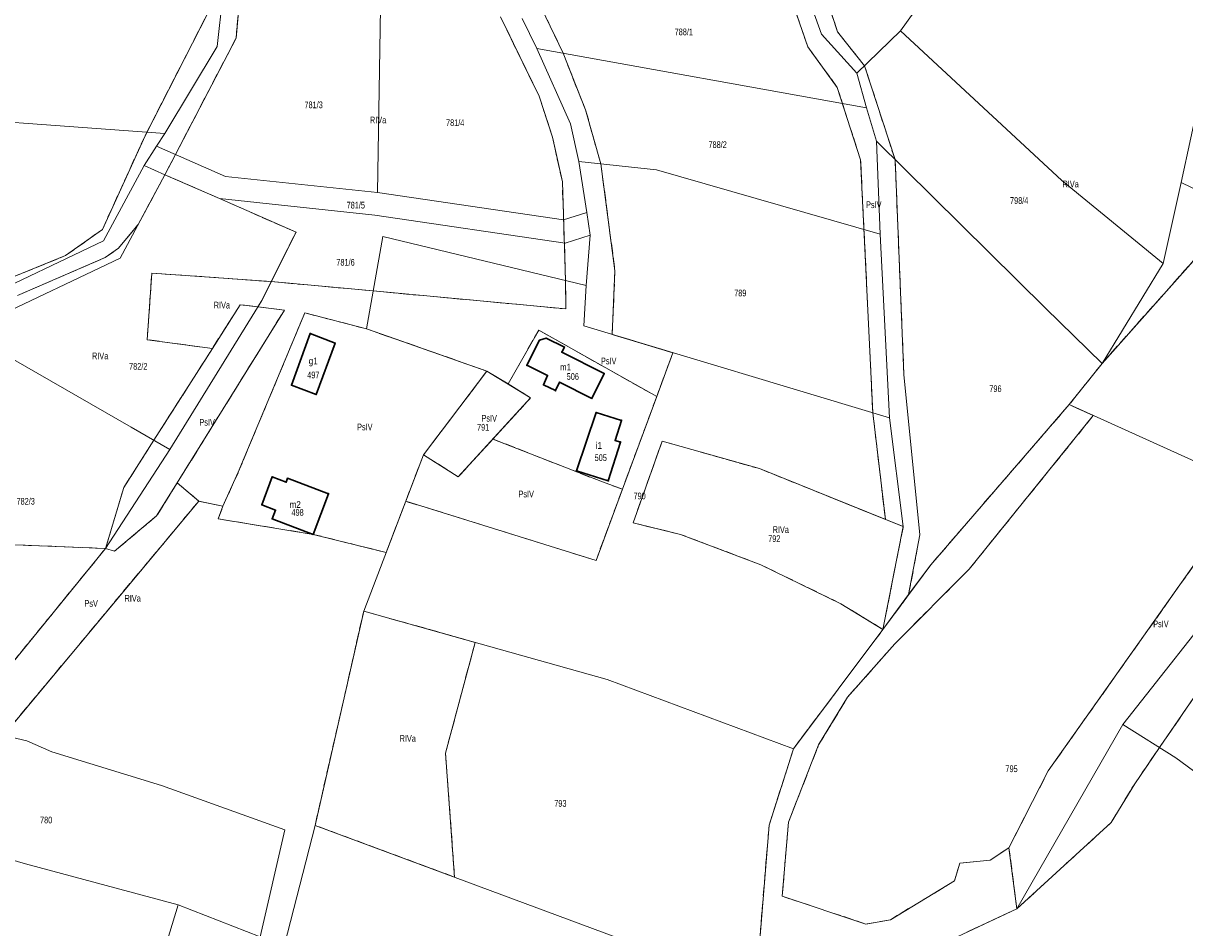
# Model space of a CAD drawing. Header units: metres. Extents: x 7498273 to 7499989, y 5499795 to 5500810.
# Tile 34 of 40: x 7499281 to 7499541, y 5500493 to 5500695. Entities that reach past the tile are written whole.
import ezdxf

# ---------------------------------------------------------------- set-up
doc = ezdxf.new("R2010")
doc.units = ezdxf.units.M
doc.header["$MEASUREMENT"] = 0
doc.linetypes.add('2.25_0.75', pattern=[3, 2.25, -0.75])
doc.layers.get('0').update_dxf_attribs({"color": 2})
for name, color, linetype, lineweight in [('209-oznaczenie konturu klasyfikacyjnego', 7, 'Continuous', 0), ('211-numer działki ewidencyjnej', 7, 'Continuous', 0), ('217-kontur klasyfikacyjny', 7, 'Continuous', 0), ('218-kontur użytku gruntowego', 7, 'Continuous', 0), ('219-działka ewidencyjna', 7, 'Continuous', 0), ('312-budynek ewidencyjny', 7, 'Continuous', 0), ('312-oznaczenie budynku ewidencyjnego', 7, 'Continuous', 0), ('312-oznaczenie budynku ewidencyjnego-Atr117', 7, 'Continuous', 0), ('Punkt budynku', 7, 'Continuous', 0)]:
    doc.layers.add(name, color=color, linetype=linetype, lineweight=lineweight)
doc.styles.get("Standard").update_dxf_attribs({"font": 'Working1250.shx', "width": 0.75})

# ---------------------------------------------------------------- blocks, each defined once
blk = doc.blocks.new('PUNKTBUD')
at = {"color": 0}
blk.add_circle((0, 0), 0.09, dxfattribs=at)

msp = doc.modelspace()

# ---------------------------------------------------------------- linework, layer by layer
at = {"layer": '217-kontur klasyfikacyjny', "color": 3, "linetype": '2.25_0.75', "lineweight": 13, "flags": 128}
for points in [[(7499456.51, 5500689.82), (7499445.79, 5500720.87)], [(7499463.14, 5500693.24), (7499455.04, 5500718.2)], [(7499328.67, 5500691.79), (7499329.52, 5500701.06)], [(7499308.33, 5500669.97), (7499322.43, 5500697.56)], [(7499396.99, 5500698.54), (7499401.78, 5500688.44)], [(7499396.43, 5500678.79), (7499387.8, 5500696.57)], [(7499315.13, 5500665.78), (7499328.67, 5500691.79)], [(7499469.2, 5500685.61), (7499463.14, 5500693.24)], [(7499463.1, 5500680.77), (7499456.51, 5500689.82)], [(7499401.78, 5500688.44), (7499406.83, 5500675.75)], [(7499476.03, 5500664.62), (7499469.2, 5500685.61)], [(7499399.44, 5500669.62), (7499396.43, 5500678.79)], [(7499468.32, 5500664.55), (7499463.1, 5500680.77)], [(7499406.83, 5500675.75), (7499410.25, 5500663.66)], [(7499569.54, 5500672.18), (7499522.3, 5500619.02)], [(7499298.78, 5500648.98), (7499308.33, 5500669.97)], [(7499401.63, 5500659.63), (7499399.44, 5500669.62)], [(7499312.78, 5500661.23), (7499315.13, 5500665.78)], [(7499410.25, 5500663.66), (7499413.39, 5500639.73)], [(7499471.04, 5500607.99), (7499468.32, 5500664.55)], [(7499478, 5500616.56), (7499476.03, 5500664.62)], [(7499306.77, 5500650.07), (7499312.78, 5500661.23)], [(7499325, 5500655.88), (7499312.78, 5500661.23)], [(7499402.35, 5500637.55), (7499401.63, 5500659.63)], [(7499342.09, 5500648.38), (7499325, 5500655.88)], [(7499290.56, 5500643.13), (7499298.78, 5500648.98)], [(7499302.41, 5500644.78), (7499306.77, 5500650.07)], [(7499336.54, 5500637.33), (7499342.09, 5500648.38)], [(7499267.15, 5500633.61), (7499290.56, 5500643.13)], [(7499279.82, 5500634.24), (7499299.44, 5500642.68)], [(7499299.44, 5500642.68), (7499302.41, 5500644.78)], [(7499413.39, 5500639.73), (7499412.78, 5500625.5)], [(7499308.83, 5500624.33), (7499309.83, 5500639.23)], [(7499309.83, 5500639.23), (7499336.54, 5500637.33)], [(7499334.43, 5500633.13), (7499336.54, 5500637.33)], [(7499336.54, 5500637.33), (7499359.35, 5500635.23)], [(7499402.44, 5500631.22), (7499402.35, 5500637.55)], [(7499359.35, 5500635.23), (7499402.44, 5500631.22)], [(7499329.61, 5500632.16), (7499323.38, 5500622.35)], [(7499333.52, 5500631.67), (7499329.61, 5500632.16)], [(7499333.52, 5500631.67), (7499334.43, 5500633.13)], [(7499315.52, 5500592.3), (7499339.48, 5500630.91)], [(7499329.16, 5500594.65), (7499344.06, 5500630.33)], [(7499339.48, 5500630.91), (7499333.52, 5500631.67)], [(7499344.06, 5500630.33), (7499357.87, 5500626.74)], [(7499357.87, 5500626.74), (7499364.22, 5500624.51)], [(7499323.38, 5500622.35), (7499308.83, 5500624.33)], [(7499364.22, 5500624.51), (7499384.77, 5500617.29)], [(7499389.5, 5500614.42), (7499396.35, 5500626.47)], [(7499396.35, 5500626.47), (7499422.72, 5500611.61)], [(7499412.78, 5500625.5), (7499426.35, 5500621.42)], [(7499310.3, 5500601.83), (7499323.38, 5500622.35)], [(7499426.35, 5500621.42), (7499422.72, 5500611.61)], [(7499522.3, 5500619.02), (7499514.94, 5500609.79)], [(7499370.57, 5500598.58), (7499384.77, 5500617.29)], [(7499384.77, 5500617.29), (7499389.5, 5500614.42)], [(7499481.58, 5500580.63), (7499478, 5500616.56)], [(7499394.54, 5500611.31), (7499389.5, 5500614.42)], [(7499386.1, 5500602.1), (7499394.54, 5500611.31)], [(7499422.72, 5500611.61), (7499415.06, 5500590.87)], [(7499514.94, 5500609.79), (7499484, 5500573.96)], [(7499520.35, 5500607.35), (7499514.94, 5500609.79)], [(7499473.86, 5500584.13), (7499471.04, 5500607.99)], [(7499492.56, 5500572.96), (7499520.35, 5500607.35)], [(7499303.6, 5500591.29), (7499310.3, 5500601.83)], [(7499386.1, 5500602.1), (7499378.37, 5500593.67)], [(7499410.58, 5500592.5), (7499386.1, 5500602.1)], [(7499417.45, 5500583.32), (7499423.95, 5500601.61)], [(7499423.95, 5500601.61), (7499445.68, 5500595.48)], [(7499510.25, 5500527.83), (7499562.3, 5500601.38)], [(7499366.6, 5500588.18), (7499370.57, 5500598.58)], [(7499378.37, 5500593.67), (7499370.57, 5500598.58)], [(7499325.71, 5500587.05), (7499329.16, 5500594.65)], [(7499445.68, 5500595.48), (7499473.86, 5500584.13)], [(7499299.48, 5500577.61), (7499303.6, 5500591.29)], [(7499315.52, 5500592.3), (7499310.92, 5500584.9)], [(7499320.32, 5500588.2), (7499315.52, 5500592.3)], [(7499415.06, 5500590.87), (7499409.17, 5500574.93)], [(7499415.06, 5500590.87), (7499410.58, 5500592.5)], [(7499320.32, 5500588.2), (7499276.67, 5500535.79)], [(7499325.71, 5500587.05), (7499320.32, 5500588.2)], [(7499366.6, 5500588.18), (7499362.24, 5500576.7)], [(7499409.17, 5500574.93), (7499366.6, 5500588.18)], [(7499324.71, 5500584.22), (7499325.71, 5500587.05)], [(7499310.92, 5500584.9), (7499301.49, 5500576.99)], [(7499345.92, 5500580.77), (7499324.71, 5500584.22)], [(7499428.08, 5500580.75), (7499417.45, 5500583.32)], [(7499477.84, 5500582.53), (7499473.86, 5500584.13)], [(7499362.24, 5500576.7), (7499345.92, 5500580.77)], [(7499445.98, 5500573.98), (7499428.08, 5500580.75)], [(7499473.31, 5500559.5), (7499477.84, 5500582.53)], [(7499479.06, 5500567.28), (7499481.58, 5500580.63)], [(7499299.48, 5500577.61), (7499253.37, 5500579.46)], [(7499267.24, 5500538), (7499299.48, 5500577.61)], [(7499301.49, 5500576.99), (7499299.48, 5500577.61)], [(7499463.93, 5500565.26), (7499445.98, 5500573.98)], [(7499475.99, 5500556.31), (7499492.56, 5500572.96)], [(7499484, 5500573.96), (7499479.06, 5500567.28)], [(7499479.06, 5500567.28), (7499473.31, 5500559.5)], [(7499473.31, 5500559.5), (7499463.93, 5500565.26)], [(7499535.15, 5500533.06), (7499557.08, 5500565.02)], [(7499346.34, 5500515.65), (7499357.23, 5500563.6)], [(7499357.23, 5500563.6), (7499382.14, 5500556.6)], [(7499453.32, 5500532.81), (7499473.31, 5500559.5)], [(7499382.14, 5500556.6), (7499375.51, 5500531.84)], [(7499465.41, 5500544.34), (7499475.99, 5500556.31)], [(7499458.93, 5500533.65), (7499465.41, 5500544.34)], [(7499452.16, 5500516.34), (7499458.93, 5500533.65)], [(7499375.51, 5500531.84), (7499377.52, 5500504.07)], [(7499447.85, 5500515.71), (7499453.32, 5500532.81)], [(7499529.61, 5500524.98), (7499535.15, 5500533.06)], [(7499501.49, 5500510.65), (7499510.25, 5500527.83)], [(7499524.31, 5500516.27), (7499529.61, 5500524.98)], [(7499377.52, 5500504.07), (7499346.34, 5500515.65)], [(7499444.86, 5500479.04), (7499447.85, 5500515.71)], [(7499450.81, 5500499.78), (7499452.16, 5500516.34)], [(7499503.25, 5500496.97), (7499524.31, 5500516.27)], [(7499501.49, 5500510.65), (7499497.3, 5500507.89)], [(7499503.25, 5500496.97), (7499501.49, 5500510.65)], [(7499497.3, 5500507.89), (7499490.49, 5500507.17)], [(7499490.49, 5500507.17), (7499489.32, 5500503.24)], [(7499489.32, 5500503.24), (7499474.97, 5500494.55)], [(7499469.52, 5500493.58), (7499450.81, 5500499.78)], [(7499492.07, 5500491.74), (7499503.25, 5500496.97)], [(7499474.97, 5500494.55), (7499469.52, 5500493.58)]]:
    msp.add_lwpolyline(points, dxfattribs=at)
at = {"layer": '218-kontur użytku gruntowego', "color": 3, "linetype": 'Continuous', "lineweight": 13, "flags": 128}
for points in [[(7499456.51, 5500689.82), (7499445.79, 5500720.87)], [(7499463.14, 5500693.24), (7499455.04, 5500718.2)], [(7499328.67, 5500691.79), (7499329.52, 5500701.06)], [(7499322.43, 5500697.56), (7499308.33, 5500669.97)], [(7499396.99, 5500698.54), (7499401.78, 5500688.44)], [(7499396.43, 5500678.79), (7499387.8, 5500696.57)], [(7499315.13, 5500665.78), (7499328.67, 5500691.79)], [(7499469.2, 5500685.61), (7499463.14, 5500693.24)], [(7499463.1, 5500680.77), (7499456.51, 5500689.82)], [(7499401.78, 5500688.44), (7499406.83, 5500675.75)], [(7499476.03, 5500664.62), (7499469.2, 5500685.61)], [(7499399.44, 5500669.62), (7499396.43, 5500678.79)], [(7499468.32, 5500664.55), (7499463.1, 5500680.77)], [(7499406.83, 5500675.75), (7499410.25, 5500663.66)], [(7499569.54, 5500672.18), (7499522.3, 5500619.02)], [(7499308.33, 5500669.97), (7499298.78, 5500648.98)], [(7499401.63, 5500659.63), (7499399.44, 5500669.62)], [(7499312.78, 5500661.23), (7499315.13, 5500665.78)], [(7499410.25, 5500663.66), (7499413.39, 5500639.73)], [(7499471.04, 5500607.99), (7499468.32, 5500664.55)], [(7499478, 5500616.56), (7499476.03, 5500664.62)], [(7499312.78, 5500661.23), (7499306.77, 5500650.07)], [(7499325, 5500655.88), (7499312.78, 5500661.23)], [(7499402.35, 5500637.55), (7499401.63, 5500659.63)], [(7499342.09, 5500648.38), (7499325, 5500655.88)], [(7499298.78, 5500648.98), (7499290.56, 5500643.13)], [(7499306.77, 5500650.07), (7499302.41, 5500644.78)], [(7499336.54, 5500637.33), (7499342.09, 5500648.38)], [(7499290.56, 5500643.13), (7499267.15, 5500633.61)], [(7499299.44, 5500642.68), (7499279.82, 5500634.24)], [(7499302.41, 5500644.78), (7499299.44, 5500642.68)], [(7499413.39, 5500639.73), (7499412.78, 5500625.5)], [(7499308.83, 5500624.33), (7499309.83, 5500639.23)], [(7499309.83, 5500639.23), (7499336.54, 5500637.33)], [(7499334.43, 5500633.13), (7499336.54, 5500637.33)], [(7499336.54, 5500637.33), (7499359.35, 5500635.23)], [(7499402.44, 5500631.22), (7499402.35, 5500637.55)], [(7499359.35, 5500635.23), (7499402.44, 5500631.22)], [(7499329.61, 5500632.16), (7499323.38, 5500622.35)], [(7499333.52, 5500631.67), (7499329.61, 5500632.16)], [(7499333.52, 5500631.67), (7499334.43, 5500633.13)], [(7499315.52, 5500592.3), (7499339.48, 5500630.91)], [(7499329.16, 5500594.65), (7499344.06, 5500630.33)], [(7499339.48, 5500630.91), (7499333.52, 5500631.67)], [(7499344.06, 5500630.33), (7499357.87, 5500626.74)], [(7499357.87, 5500626.74), (7499364.22, 5500624.51)], [(7499323.38, 5500622.35), (7499308.83, 5500624.33)], [(7499364.22, 5500624.51), (7499384.77, 5500617.29)], [(7499389.5, 5500614.42), (7499396.35, 5500626.47)], [(7499396.35, 5500626.47), (7499422.72, 5500611.61)], [(7499412.78, 5500625.5), (7499426.35, 5500621.42)], [(7499323.38, 5500622.35), (7499310.3, 5500601.83)], [(7499426.35, 5500621.42), (7499422.72, 5500611.61)], [(7499522.3, 5500619.02), (7499514.94, 5500609.79)], [(7499370.57, 5500598.58), (7499384.77, 5500617.29)], [(7499384.77, 5500617.29), (7499389.5, 5500614.42)], [(7499481.58, 5500580.63), (7499478, 5500616.56)], [(7499394.54, 5500611.31), (7499389.5, 5500614.42)], [(7499386.1, 5500602.1), (7499394.54, 5500611.31)], [(7499422.72, 5500611.61), (7499415.06, 5500590.87)], [(7499514.94, 5500609.79), (7499484, 5500573.96)], [(7499520.35, 5500607.35), (7499514.94, 5500609.79)], [(7499473.86, 5500584.13), (7499471.04, 5500607.99)], [(7499492.56, 5500572.96), (7499520.35, 5500607.35)], [(7499310.3, 5500601.83), (7499303.6, 5500591.29)], [(7499386.1, 5500602.1), (7499378.37, 5500593.67)], [(7499410.58, 5500592.5), (7499386.1, 5500602.1)], [(7499417.45, 5500583.32), (7499423.95, 5500601.61)], [(7499423.95, 5500601.61), (7499445.68, 5500595.48)], [(7499510.25, 5500527.83), (7499562.3, 5500601.38)], [(7499366.6, 5500588.18), (7499370.57, 5500598.58)], [(7499378.37, 5500593.67), (7499370.57, 5500598.58)], [(7499325.71, 5500587.05), (7499329.16, 5500594.65)], [(7499445.68, 5500595.48), (7499473.86, 5500584.13)], [(7499303.6, 5500591.29), (7499299.48, 5500577.61)], [(7499310.92, 5500584.9), (7499315.52, 5500592.3)], [(7499320.32, 5500588.2), (7499315.52, 5500592.3)], [(7499415.06, 5500590.87), (7499409.17, 5500574.93)], [(7499415.06, 5500590.87), (7499410.58, 5500592.5)], [(7499276.67, 5500535.79), (7499320.32, 5500588.2)], [(7499325.71, 5500587.05), (7499320.32, 5500588.2)], [(7499366.6, 5500588.18), (7499362.24, 5500576.7)], [(7499409.17, 5500574.93), (7499366.6, 5500588.18)], [(7499324.71, 5500584.22), (7499325.71, 5500587.05)], [(7499301.49, 5500576.99), (7499310.92, 5500584.9)], [(7499345.92, 5500580.77), (7499324.71, 5500584.22)], [(7499428.08, 5500580.75), (7499417.45, 5500583.32)], [(7499477.84, 5500582.53), (7499473.86, 5500584.13)], [(7499362.24, 5500576.7), (7499345.92, 5500580.77)], [(7499445.98, 5500573.98), (7499428.08, 5500580.75)], [(7499473.31, 5500559.5), (7499477.84, 5500582.53)], [(7499479.06, 5500567.28), (7499481.58, 5500580.63)], [(7499253.37, 5500579.46), (7499299.48, 5500577.61)], [(7499299.48, 5500577.61), (7499267.24, 5500538)], [(7499299.48, 5500577.61), (7499301.49, 5500576.99)], [(7499463.93, 5500565.26), (7499445.98, 5500573.98)], [(7499475.99, 5500556.31), (7499492.56, 5500572.96)], [(7499484, 5500573.96), (7499479.06, 5500567.28)], [(7499479.06, 5500567.28), (7499473.31, 5500559.5)], [(7499473.31, 5500559.5), (7499463.93, 5500565.26)], [(7499557.08, 5500565.02), (7499535.15, 5500533.06)], [(7499346.34, 5500515.65), (7499357.23, 5500563.6)], [(7499357.23, 5500563.6), (7499382.14, 5500556.6)], [(7499453.32, 5500532.81), (7499473.31, 5500559.5)], [(7499382.14, 5500556.6), (7499375.51, 5500531.84)], [(7499465.41, 5500544.34), (7499475.99, 5500556.31)], [(7499458.93, 5500533.65), (7499465.41, 5500544.34)], [(7499452.16, 5500516.34), (7499458.93, 5500533.65)], [(7499375.51, 5500531.84), (7499377.52, 5500504.07)], [(7499447.85, 5500515.71), (7499453.32, 5500532.81)], [(7499535.15, 5500533.06), (7499529.61, 5500524.98)], [(7499501.49, 5500510.65), (7499510.25, 5500527.83)], [(7499529.61, 5500524.98), (7499524.31, 5500516.27)], [(7499377.52, 5500504.07), (7499346.34, 5500515.65)], [(7499444.86, 5500479.04), (7499447.85, 5500515.71)], [(7499450.81, 5500499.78), (7499452.16, 5500516.34)], [(7499524.31, 5500516.27), (7499503.25, 5500496.97)], [(7499501.49, 5500510.65), (7499497.3, 5500507.89)], [(7499503.25, 5500496.97), (7499501.49, 5500510.65)], [(7499497.3, 5500507.89), (7499490.49, 5500507.17)], [(7499490.49, 5500507.17), (7499489.32, 5500503.24)], [(7499489.32, 5500503.24), (7499474.97, 5500494.55)], [(7499469.52, 5500493.58), (7499450.81, 5500499.78)], [(7499492.07, 5500491.74), (7499503.25, 5500496.97)], [(7499474.97, 5500494.55), (7499469.52, 5500493.58)]]:
    msp.add_lwpolyline(points, dxfattribs=at)
at = {"layer": '219-działka ewidencyjna', "color": 3, "linetype": 'Continuous', "lineweight": 13, "flags": 128}
for points in [[(7499477.25, 5500693.42), (7499493.47, 5500716.14)], [(7499324.46, 5500689.9), (7499325.75, 5500701.37)], [(7499456.89, 5500700.16), (7499459.58, 5500692.65)], [(7499360.33, 5500657.28), (7499360.94, 5500698.54)], [(7499392.68, 5500696.21), (7499395.93, 5500689.5)], [(7499459.58, 5500692.65), (7499467.47, 5500683.93)], [(7499477.25, 5500693.42), (7499467.47, 5500683.93)], [(7499477.25, 5500693.42), (7499513.31, 5500659.98)], [(7499312.74, 5500670.46), (7499324.46, 5500689.9)], [(7499395.93, 5500689.5), (7499469.63, 5500676.18)], [(7499395.93, 5500689.5), (7499403.46, 5500672.64)], [(7499546.47, 5500689.51), (7499539.98, 5500659.52)], [(7499467.47, 5500683.93), (7499469.63, 5500676.18)], [(7499469.63, 5500676.18), (7499471.9, 5500668.71)], [(7499247.45, 5500675.23), (7499312.74, 5500670.46)], [(7499403.46, 5500672.64), (7499405.3, 5500664.18)], [(7499310.9, 5500667.63), (7499312.74, 5500670.46)], [(7499471.9, 5500668.71), (7499472.67, 5500647.91)], [(7499471.9, 5500668.71), (7499509.68, 5500631.36)], [(7499308.1, 5500663.29), (7499310.9, 5500667.63)], [(7499310.9, 5500667.63), (7499326.32, 5500660.87)], [(7499299.03, 5500646.43), (7499308.1, 5500663.29)], [(7499308.1, 5500663.29), (7499312.78, 5500661.23)], [(7499405.3, 5500664.18), (7499407.07, 5500652.82)], [(7499405.3, 5500664.18), (7499422.65, 5500662.34)], [(7499302.73, 5500642.54), (7499312.78, 5500661.23)], [(7499312.78, 5500661.23), (7499325, 5500655.88)], [(7499326.32, 5500660.87), (7499360.33, 5500657.28)], [(7499422.65, 5500662.34), (7499472.67, 5500647.91)], [(7499513.31, 5500659.98), (7499535.98, 5500641.34)], [(7499535.98, 5500641.34), (7499539.98, 5500659.52)], [(7499539.98, 5500659.52), (7499605.16, 5500627.93)], [(7499325, 5500655.88), (7499342.09, 5500648.38)], [(7499325, 5500655.88), (7499359.69, 5500652.21)], [(7499360.33, 5500657.28), (7499401.87, 5500651.14)], [(7499401.87, 5500651.14), (7499407.07, 5500652.82)], [(7499407.07, 5500652.82), (7499407.87, 5500647.72)], [(7499359.69, 5500652.21), (7499402.29, 5500645.91)], [(7499334.43, 5500633.13), (7499342.09, 5500648.38)], [(7499402.29, 5500645.91), (7499407.87, 5500647.72)], [(7499406.93, 5500636.44), (7499407.87, 5500647.72)], [(7499472.67, 5500647.91), (7499474.79, 5500606.86)], [(7499270.84, 5500633.02), (7499299.03, 5500646.43)], [(7499357.87, 5500626.74), (7499361.48, 5500647.42)], [(7499361.48, 5500647.42), (7499406.93, 5500636.44)], [(7499273.54, 5500628.66), (7499302.73, 5500642.54)], [(7499522.3, 5500619.02), (7499535.98, 5500641.34)], [(7499406.42, 5500627.41), (7499406.93, 5500636.44)], [(7499313.88, 5500599.77), (7499334.43, 5500633.13)], [(7499509.68, 5500631.36), (7499522.3, 5500619.02)], [(7499357.87, 5500626.74), (7499384.77, 5500617.29)], [(7499406.42, 5500627.41), (7499474.79, 5500606.86)], [(7499269.39, 5500625.36), (7499305.21, 5500604.75)], [(7499514.94, 5500609.79), (7499522.3, 5500619.02)], [(7499370.57, 5500598.58), (7499384.77, 5500617.29)], [(7499384.77, 5500617.29), (7499394.54, 5500611.31)], [(7499378.37, 5500593.67), (7499394.54, 5500611.31)], [(7499484, 5500573.96), (7499514.94, 5500609.79)], [(7499514.94, 5500609.79), (7499549.39, 5500594.26)], [(7499474.79, 5500606.86), (7499477.84, 5500582.53)], [(7499305.21, 5500604.75), (7499313.88, 5500599.77)], [(7499417.45, 5500583.32), (7499423.95, 5500601.61)], [(7499423.95, 5500601.61), (7499445.68, 5500595.48)], [(7499299.48, 5500577.61), (7499313.88, 5500599.77)], [(7499357.23, 5500563.6), (7499370.57, 5500598.58)], [(7499370.57, 5500598.58), (7499378.37, 5500593.67)], [(7499445.68, 5500595.48), (7499477.84, 5500582.53)], [(7499428.08, 5500580.75), (7499417.45, 5500583.32)], [(7499428.08, 5500580.75), (7499445.98, 5500573.98)], [(7499473.31, 5500559.5), (7499477.84, 5500582.53)], [(7499253.37, 5500579.46), (7499299.48, 5500577.61)], [(7499267.24, 5500538), (7499299.48, 5500577.61)], [(7499463.93, 5500565.26), (7499445.98, 5500573.98)], [(7499473.31, 5500559.5), (7499484, 5500573.96)], [(7499526.94, 5500538.25), (7499551.17, 5500568.97)], [(7499463.93, 5500565.26), (7499473.31, 5500559.5)], [(7499346.34, 5500515.65), (7499357.23, 5500563.6)], [(7499357.23, 5500563.6), (7499411.68, 5500548.3)], [(7499453.32, 5500532.81), (7499473.31, 5500559.5)], [(7499411.68, 5500548.3), (7499453.32, 5500532.81)], [(7499267.24, 5500538), (7499281.86, 5500534.57)], [(7499503.25, 5500496.97), (7499526.94, 5500538.25)], [(7499526.94, 5500538.25), (7499538.81, 5500530.74)], [(7499281.86, 5500534.57), (7499287.47, 5500532.1)], [(7499287.47, 5500532.1), (7499312.01, 5500524.61)], [(7499447.85, 5500515.71), (7499453.32, 5500532.81)], [(7499538.81, 5500530.74), (7499548.42, 5500523.66)], [(7499312.01, 5500524.61), (7499339.55, 5500514.64)], [(7499239.58, 5500519.27), (7499281.57, 5500507.07)], [(7499339.53, 5500488.89), (7499346.34, 5500515.65)], [(7499346.34, 5500515.65), (7499444.86, 5500479.04)], [(7499444.86, 5500479.04), (7499447.85, 5500515.71)], [(7499334.06, 5500490.73), (7499339.55, 5500514.64)], [(7499281.57, 5500507.07), (7499315.76, 5500497.85)], [(7499304.67, 5500461.68), (7499315.76, 5500497.85)], [(7499315.76, 5500497.85), (7499334.06, 5500490.73)], [(7499477.85, 5500485.08), (7499503.25, 5500496.97)]]:
    msp.add_lwpolyline(points, dxfattribs=at)
at = {"layer": '312-budynek ewidencyjny', "color": 7, "linetype": 'Continuous', "lineweight": 30, "flags": 128}
for points in [[(7499341.05, 5500614.13), (7499345.28, 5500625.69)], [(7499345.28, 5500625.69), (7499350.8, 5500623.57)], [(7499393.69, 5500618.59), (7499396.55, 5500624.24)], [(7499396.55, 5500624.24), (7499398.03, 5500624.68)], [(7499398.03, 5500624.68), (7499402.08, 5500622.67)], [(7499350.8, 5500623.57), (7499346.58, 5500612.05)], [(7499402.08, 5500622.67), (7499401.54, 5500621.57)], [(7499401.54, 5500621.57), (7499411, 5500616.78)], [(7499398.32, 5500616.3), (7499393.69, 5500618.59)], [(7499411, 5500616.78), (7499408.21, 5500611.2)], [(7499346.58, 5500612.05), (7499341.05, 5500614.13)], [(7499397.41, 5500614.24), (7499398.32, 5500616.3)], [(7499400.08, 5500612.93), (7499397.41, 5500614.24)], [(7499401, 5500614.79), (7499400.08, 5500612.93)], [(7499408.21, 5500611.2), (7499401, 5500614.79)], [(7499404.77, 5500594.99), (7499409.17, 5500608.05)], [(7499409.17, 5500608.05), (7499414.83, 5500606.27)], [(7499414.83, 5500606.27), (7499413.43, 5500601.8)], [(7499414.63, 5500601.42), (7499411.9, 5500592.74)], [(7499413.43, 5500601.8), (7499414.63, 5500601.42)], [(7499334.42, 5500587.36), (7499336.77, 5500593.63)], [(7499336.77, 5500593.63), (7499339.88, 5500592.45)], [(7499339.88, 5500592.45), (7499340.21, 5500593.31)], [(7499340.21, 5500593.31), (7499349.35, 5500589.86)], [(7499411.9, 5500592.74), (7499404.77, 5500594.99)], [(7499349.35, 5500589.86), (7499345.92, 5500580.77)], [(7499337.5, 5500586.19), (7499334.42, 5500587.36)], [(7499336.76, 5500584.23), (7499337.5, 5500586.19)], [(7499345.92, 5500580.77), (7499336.76, 5500584.23)]]:
    msp.add_lwpolyline(points, dxfattribs=at)

# ---------------------------------------------------------------- block references
at = {"layer": 'Punkt budynku', "color": 5, "linetype": 'Continuous', "lineweight": 13}
for p in [(7499345.28, 5500625.69), (7499396.55, 5500624.24), (7499398.03, 5500624.68), (7499350.8, 5500623.57), (7499401.54, 5500621.57), (7499402.08, 5500622.67), (7499393.69, 5500618.59), (7499398.32, 5500616.3), (7499411, 5500616.78), (7499341.05, 5500614.13), (7499397.41, 5500614.24), (7499401, 5500614.79), (7499346.58, 5500612.05), (7499400.08, 5500612.93), (7499408.21, 5500611.2), (7499409.17, 5500608.05), (7499414.83, 5500606.27), (7499413.43, 5500601.8), (7499414.63, 5500601.42), (7499336.77, 5500593.63), (7499340.21, 5500593.31), (7499404.77, 5500594.99), (7499339.88, 5500592.45), (7499411.9, 5500592.74), (7499349.35, 5500589.86), (7499334.42, 5500587.36), (7499337.5, 5500586.19), (7499336.76, 5500584.23), (7499345.92, 5500580.77)]:
    msp.add_blockref('PUNKTBUD', p, dxfattribs=at)

# ---------------------------------------------------------------- texts
at = {"layer": '209-oznaczenie konturu klasyfikacyjnego', "color": 3, "linetype": 'Continuous', "lineweight": 13, "char_height": 1.5, "attachment_point": 7, "line_spacing_factor": 0.6}
for s, insert in [('\\H1x;\\W0.79;RIVa', (7499358.61, 5500672.72)), ('\\H1x;\\W0.79;RIVa', (7499513.46, 5500658.38)), ('\\H1x;\\W0.79;PsIV', (7499469.54, 5500653.75)), ('\\H1x;\\W0.79;RIVa', (7499323.69, 5500631.29)), ('\\H1x;\\W0.79;RIVa', (7499296.47, 5500619.92)), ('\\H1x;\\W0.79;PsIV', (7499410.27, 5500618.8)), ('\\H1x;\\W0.79;PsIV', (7499320.48, 5500605.08)), ('\\H1x;\\W0.79;PsIV', (7499383.56, 5500605.98)), ('\\H1x;\\W0.79;PsIV', (7499355.74, 5500604.02)), ('\\H1x;\\W0.79;PsIV', (7499391.83, 5500589.02)), ('\\H1x;\\W0.79;RIVa', (7499448.65, 5500581.06)), ('\\H1x;\\W0.79;RIVa', (7499303.74, 5500565.69)), ('\\H1x;\\W0.79;PsV', (7499294.78, 5500564.55)), ('\\H1x;\\W0.79;PsIV', (7499533.74, 5500559.97)), ('\\H1x;\\W0.79;RIVa', (7499365.24, 5500534.34))]:
    msp.add_mtext(s, dxfattribs=dict(at, insert=insert))
at = {"layer": '211-numer działki ewidencyjnej', "color": 3, "linetype": 'Continuous', "lineweight": 13, "char_height": 1.5, "attachment_point": 1, "line_spacing_factor": 0.6}
for s, insert in [('\\H1x;\\W0.79;788/1', (7499426.74, 5500693.94)), ('\\H1x;\\W0.79;781/3', (7499343.97, 5500677.62)), ('\\H1x;\\W0.79;781/4', (7499375.63, 5500673.63)), ('\\H1x;\\W0.79;788/2', (7499434.3, 5500668.71)), ('\\H1x;\\W0.79;781/5', (7499353.4, 5500655.18)), ('\\H1x;\\W0.79;798/4', (7499501.73, 5500656.22)), ('\\H1x;\\W0.79;781/6', (7499351.1, 5500642.39)), ('\\H1x;\\W0.79;789', (7499440.05, 5500635.52)), ('\\H1x;\\W0.79;782/2', (7499304.76, 5500619.11)), ('\\H1x;\\W0.79;796', (7499497.1, 5500614.11)), ('\\H1x;\\W0.79;791', (7499382.56, 5500605.48)), ('\\H1x;\\W0.79;782/3', (7499279.59, 5500588.92)), ('\\H1x;\\W0.79;790', (7499417.54, 5500590.12)), ('\\H1x;\\W0.79;792', (7499447.65, 5500580.56)), ('\\H1x;\\W0.79;795', (7499500.7, 5500529.07)), ('\\H1x;\\W0.79;793', (7499399.83, 5500521.32)), ('\\H1x;\\W0.79;780', (7499284.85, 5500517.61))]:
    msp.add_mtext(s, dxfattribs=dict(at, insert=insert))
at = {"layer": '312-oznaczenie budynku ewidencyjnego', "color": 7, "linetype": 'Continuous', "lineweight": 13, "char_height": 1.5, "attachment_point": 1, "line_spacing_factor": 0.6}
for s, insert in [('\\H1x;\\W0.79;497', (7499344.59, 5500617.19)), ('\\H1x;\\W0.79;506', (7499402.6, 5500616.84)), ('\\H1x;\\W0.79;505', (7499408.85, 5500598.68)), ('\\H1x;\\W0.79;498', (7499341.06, 5500586.42))]:
    msp.add_mtext(s, dxfattribs=dict(at, insert=insert))
at = {"layer": '312-oznaczenie budynku ewidencyjnego-Atr117', "color": 7, "char_height": 1.5, "attachment_point": 8, "line_spacing_factor": 0.6}
for s, insert in [('\\H1x;\\W0.9;g1', (7499345.93, 5500618.37)), ('\\H1x;\\W0.9;m1', (7499402.35, 5500617.44)), ('\\H1x;\\W0.9;i1', (7499409.8, 5500599.9)), ('\\H1x;\\W0.9;m2', (7499341.89, 5500586.7))]:
    msp.add_mtext(s, dxfattribs=dict(at, insert=insert))

doc.saveas('drawing.dxf')
